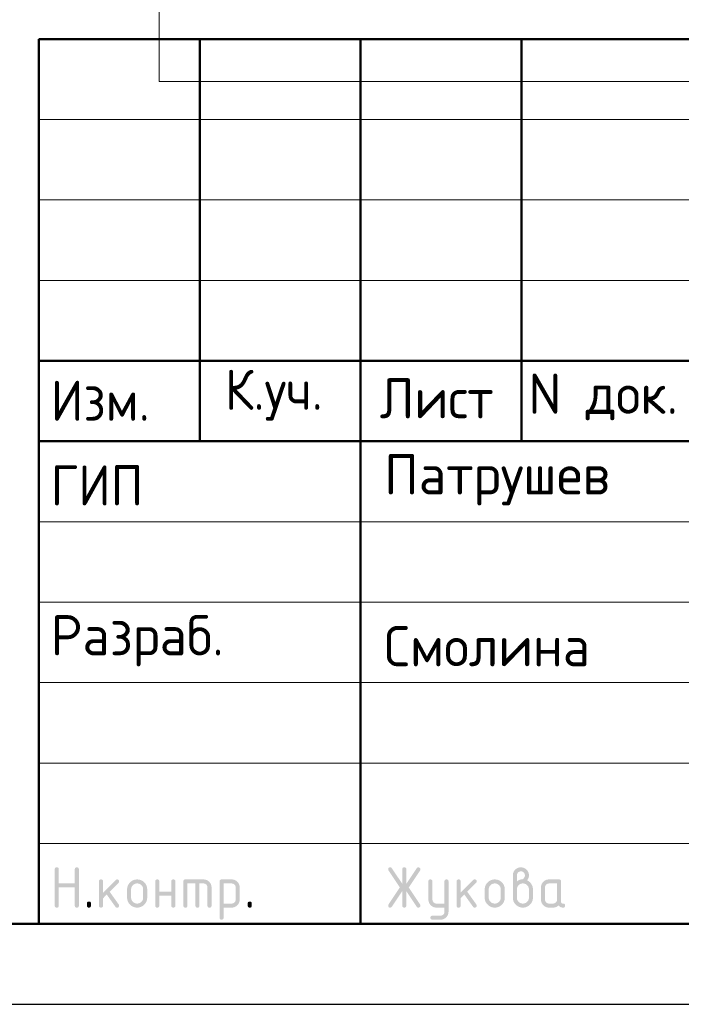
# Model space of a CAD drawing. Header units: millimetres. Extents: x 0 to 21005, y -5 to 14850.
# Tile 9 of 19: x 11441 to 13496, y 0 to 3060. Entities that reach past the tile are written whole.
import ezdxf

# ---------------------------------------------------------------- set-up
doc = ezdxf.new("R2010")
doc.units = ezdxf.units.MM
doc.layers.add('Standard', color=7, linetype='Continuous', lineweight=25)
doc.styles.add('ISOCPEUR', font='txt')

msp = doc.modelspace()

# ---------------------------------------------------------------- hatches: boundary and pattern name
at = {"layer": 'Standard', "linetype": 'Continuous', "lineweight": 25, "transparency": 33554687}
for points in [[(11549.5, 306.9), (11549.5, 419.4), (11549.5, 420.2), (11549.6, 420.9), (11549.7, 421.5), (11549.9, 422.1), (11550.1, 422.7), (11550.4, 423.2), (11550.7, 423.7), (11551.1, 424.1), (11551.5, 424.5), (11552, 424.8), (11552.5, 425.1), (11553.1, 425.3), (11553.6, 425.4), (11554.3, 425.5), (11555, 425.6), (11555.8, 425.6), (11556.6, 425.6), (11557.3, 425.5), (11558, 425.4), (11558.5, 425.3), (11559.1, 425.1), (11559.6, 424.8), (11560.1, 424.5), (11560.5, 424.1), (11560.9, 423.7), (11561.2, 423.2), (11561.5, 422.7), (11561.7, 422.1), (11561.9, 421.5), (11562, 420.9), (11562.1, 420.2), (11562.1, 419.4), (11562.1, 375.7), (11611.9, 375.7), (11611.9, 419.4), (11611.9, 420.2), (11612, 420.9), (11612.1, 421.5), (11612.3, 422.1), (11612.5, 422.7), (11612.8, 423.2), (11613.1, 423.7), (11613.5, 424.1), (11613.9, 424.5), (11614.4, 424.8), (11614.9, 425.1), (11615.4, 425.3), (11616, 425.4), (11616.7, 425.5), (11617.4, 425.6), (11618.2, 425.6), (11619, 425.6), (11619.7, 425.5), (11620.3, 425.4), (11620.9, 425.3), (11621.5, 425.1), (11622, 424.8), (11622.5, 424.5), (11622.9, 424.1), (11623.3, 423.7), (11623.6, 423.2), (11623.9, 422.7), (11624.1, 422.1), (11624.3, 421.5), (11624.3, 420.9), (11624.4, 420.2), (11624.4, 419.4), (11624.4, 306.9), (11624.4, 306.1), (11624.3, 305.4), (11624.3, 304.7), (11624.1, 304.2), (11623.9, 303.6), (11623.6, 303.1), (11623.3, 302.6), (11622.9, 302.2), (11622.5, 301.8), (11622, 301.5), (11621.5, 301.2), (11620.9, 301), (11620.3, 300.8), (11619.7, 300.7), (11619, 300.6), (11618.2, 300.6), (11617.4, 300.6), (11616.7, 300.7), (11616, 300.8), (11615.4, 301), (11614.9, 301.2), (11614.4, 301.5), (11613.9, 301.8), (11613.5, 302.2), (11613.1, 302.6), (11612.8, 303.1), (11612.5, 303.6), (11612.3, 304.2), (11612.1, 304.7), (11612, 305.4), (11611.9, 306.1), (11611.9, 306.9), (11611.9, 363.1), (11562.1, 363.1), (11562.1, 306.9), (11562.1, 306.1), (11562, 305.4), (11561.9, 304.7), (11561.7, 304.2), (11561.5, 303.6), (11561.2, 303.1), (11560.9, 302.6), (11560.5, 302.2), (11560.1, 301.8), (11559.6, 301.5), (11559.1, 301.2), (11558.5, 301), (11558, 300.8), (11557.3, 300.7), (11556.6, 300.6), (11555.8, 300.6), (11555, 300.6), (11554.3, 300.7), (11553.6, 300.8), (11553.1, 301), (11552.5, 301.2), (11552, 301.5), (11551.5, 301.8), (11551.1, 302.2), (11550.7, 302.6), (11550.4, 303.1), (11550.1, 303.6), (11549.9, 304.2), (11549.7, 304.7), (11549.6, 305.4), (11549.5, 306.1)], [(12629.3, 351.8), (12597, 303.4), (12596.5, 302.7), (12596, 302.2), (12595.4, 301.7), (12594.8, 301.3), (12594.1, 301), (12593.3, 300.8), (12592.6, 300.6), (12591.7, 300.6), (12590.9, 300.6), (12590.2, 300.7), (12589.6, 300.8), (12589, 301.1), (12588.4, 301.3), (12587.9, 301.6), (12587.5, 301.9), (12587.1, 302.3), (12586.7, 302.7), (12586.4, 303.2), (12586.1, 303.7), (12585.9, 304.3), (12585.7, 304.9), (12585.6, 305.6), (12585.5, 306.4), (12585.5, 307.2), (12585.5, 308), (12585.8, 308.8), (12586.1, 309.6), (12586.6, 310.4), (12621.7, 363.1), (12586.6, 415.8), (12586.1, 416.6), (12585.8, 417.4), (12585.5, 418.3), (12585.5, 419.1), (12585.5, 419.9), (12585.6, 420.6), (12585.7, 421.4), (12585.9, 422), (12586.1, 422.6), (12586.4, 423.1), (12586.7, 423.6), (12587.1, 424), (12587.5, 424.4), (12588, 424.7), (12588.5, 425), (12589, 425.2), (12589.6, 425.4), (12590.3, 425.5), (12591, 425.6), (12591.8, 425.6), (12592.6, 425.6), (12593.3, 425.5), (12594.1, 425.3), (12594.7, 424.9), (12595.4, 424.6), (12596, 424), (12596.5, 423.5), (12597, 422.8), (12629.3, 374.5), (12629.3, 419.4), (12629.3, 420.2), (12629.4, 420.9), (12629.5, 421.5), (12629.7, 422.1), (12629.9, 422.7), (12630.2, 423.2), (12630.4, 423.7), (12630.8, 424.1), (12631.2, 424.5), (12631.7, 424.8), (12632.2, 425.1), (12632.8, 425.3), (12633.4, 425.4), (12634.1, 425.5), (12634.7, 425.6), (12635.5, 425.6), (12636.3, 425.6), (12637, 425.5), (12637.7, 425.4), (12638.3, 425.3), (12638.9, 425.1), (12639.3, 424.8), (12639.8, 424.5), (12640.2, 424.1), (12640.6, 423.7), (12640.9, 423.2), (12641.2, 422.7), (12641.4, 422.1), (12641.6, 421.5), (12641.7, 420.9), (12641.8, 420.2), (12641.8, 419.4), (12641.8, 374.5), (12674.1, 422.8), (12674.5, 423.5), (12675.1, 424), (12675.7, 424.6), (12676.3, 424.9), (12677, 425.3), (12677.8, 425.5), (12678.5, 425.6), (12679.4, 425.6), (12680, 425.6), (12680.6, 425.5), (12681.2, 425.4), (12681.7, 425.2), (12682.3, 424.9), (12682.8, 424.6), (12683.3, 424.2), (12683.7, 423.7), (12684.2, 423.3), (12684.5, 422.8), (12684.9, 422.3), (12685.1, 421.7), (12685.3, 421.1), (12685.4, 420.5), (12685.5, 419.9), (12685.5, 419.3), (12685.5, 418.4), (12685.3, 417.5), (12685, 416.6), (12684.5, 415.8), (12649.4, 363.1), (12684.5, 310.4), (12685, 309.6), (12685.3, 308.7), (12685.5, 307.9), (12685.5, 307), (12685.5, 306.3), (12685.4, 305.7), (12685.3, 305.2), (12685.1, 304.6), (12684.9, 304), (12684.5, 303.5), (12684.2, 303), (12683.8, 302.5), (12683.3, 302.1), (12682.8, 301.7), (12682.4, 301.4), (12681.8, 301.1), (12681.3, 300.9), (12680.7, 300.8), (12680.1, 300.6), (12679.5, 300.6), (12678.6, 300.6), (12677.8, 300.8), (12677, 301), (12676.3, 301.3), (12675.6, 301.7), (12675.1, 302.2), (12674.5, 302.7), (12674.1, 303.4), (12641.8, 351.8), (12641.8, 306.9), (12641.8, 306.1), (12641.7, 305.4), (12641.6, 304.7), (12641.4, 304.2), (12641.2, 303.6), (12640.9, 303.1), (12640.6, 302.6), (12640.2, 302.2), (12639.8, 301.8), (12639.3, 301.5), (12638.9, 301.2), (12638.3, 301), (12637.7, 300.8), (12637, 300.7), (12636.3, 300.6), (12635.5, 300.6), (12634.7, 300.6), (12634.1, 300.7), (12633.4, 300.8), (12632.8, 301), (12632.2, 301.2), (12631.7, 301.5), (12631.2, 301.8), (12630.8, 302.2), (12630.4, 302.6), (12630.2, 303.1), (12629.9, 303.6), (12629.7, 304.2), (12629.5, 304.7), (12629.4, 305.4), (12629.3, 306.1), (12629.3, 306.9)], [(11699.5, 347), (11738.8, 386.3), (11739.2, 386.7), (11739.7, 387.1), (11740.2, 387.4), (11740.8, 387.6), (11741.3, 387.9), (11741.9, 388), (11742.5, 388.1), (11743.2, 388.1), (11744, 388.1), (11744.7, 388), (11745.4, 387.9), (11745.9, 387.7), (11746.5, 387.5), (11747, 387.2), (11747.5, 386.9), (11747.9, 386.5), (11748.3, 386.1), (11748.6, 385.6), (11748.9, 385.1), (11749.1, 384.6), (11749.3, 384), (11749.4, 383.3), (11749.5, 382.6), (11749.5, 381.8), (11749.5, 381.2), (11749.3, 380.6), (11749.2, 380.1), (11749, 379.5), (11748.7, 379), (11748.4, 378.5), (11748, 378), (11747.6, 377.5), (11720.1, 350), (11748.2, 310.5), (11748.8, 309.6), (11749.1, 308.7), (11749.5, 307.8), (11749.5, 306.8), (11749.5, 306), (11749.4, 305.4), (11749.3, 304.7), (11749.1, 304.1), (11748.9, 303.5), (11748.6, 303), (11748.3, 302.6), (11747.9, 302.2), (11747.5, 301.8), (11747, 301.5), (11746.5, 301.2), (11745.9, 301), (11745.4, 300.8), (11744.7, 300.7), (11744, 300.6), (11743.2, 300.6), (11742.4, 300.6), (11741.6, 300.8), (11740.9, 301), (11740.2, 301.3), (11739.6, 301.6), (11739, 302.1), (11738.5, 302.6), (11738, 303.3), (11711.1, 341.1), (11699.5, 329.4), (11699.5, 306.9), (11699.5, 306.1), (11699.4, 305.4), (11699.3, 304.7), (11699.1, 304.2), (11698.9, 303.6), (11698.6, 303.1), (11698.3, 302.6), (11697.9, 302.2), (11697.5, 301.8), (11697, 301.5), (11696.5, 301.2), (11696, 301), (11695.4, 300.8), (11694.7, 300.7), (11694, 300.6), (11693.2, 300.6), (11692.4, 300.6), (11691.7, 300.7), (11691.1, 300.8), (11690.5, 301), (11689.9, 301.2), (11689.4, 301.5), (11688.9, 301.8), (11688.5, 302.2), (11688.1, 302.6), (11687.8, 303.1), (11687.5, 303.6), (11687.3, 304.2), (11687.1, 304.7), (11687, 305.4), (11687, 306.1), (11687, 306.9), (11687, 381.8), (11687, 382.6), (11687, 383.3), (11687.1, 384), (11687.3, 384.6), (11687.5, 385.1), (11687.8, 385.6), (11688.1, 386.1), (11688.5, 386.5), (11688.9, 386.9), (11689.4, 387.2), (11689.9, 387.5), (11690.5, 387.7), (11691.1, 387.9), (11691.7, 388), (11692.4, 388.1), (11693.2, 388.1), (11694, 388.1), (11694.7, 388), (11695.4, 387.9), (11696, 387.7), (11696.5, 387.5), (11697, 387.2), (11697.5, 386.9), (11697.9, 386.5), (11698.3, 386.1), (11698.6, 385.6), (11698.9, 385.1), (11699.1, 384.6), (11699.3, 384), (11699.4, 383.3), (11699.5, 382.6), (11699.5, 381.8)], [(11874.3, 338.1), (11874.3, 306.9), (11874.3, 306.1), (11874.2, 305.4), (11874.1, 304.7), (11873.9, 304.2), (11873.7, 303.6), (11873.5, 303.1), (11873.2, 302.6), (11872.8, 302.2), (11872.4, 301.8), (11871.9, 301.5), (11871.4, 301.2), (11870.8, 301), (11870.2, 300.8), (11869.5, 300.7), (11868.9, 300.6), (11868.1, 300.6), (11867.3, 300.6), (11866.6, 300.7), (11865.9, 300.8), (11865.3, 301), (11864.7, 301.2), (11864.3, 301.5), (11863.8, 301.8), (11863.4, 302.2), (11863, 302.6), (11862.7, 303.1), (11862.4, 303.6), (11862.2, 304.2), (11862, 304.7), (11861.9, 305.4), (11861.8, 306.1), (11861.8, 306.9), (11861.8, 381.8), (11861.8, 382.6), (11861.9, 383.3), (11862, 384), (11862.2, 384.6), (11862.4, 385.1), (11862.7, 385.6), (11863, 386.1), (11863.4, 386.5), (11863.8, 386.9), (11864.3, 387.2), (11864.7, 387.5), (11865.3, 387.7), (11865.9, 387.9), (11866.6, 388), (11867.3, 388.1), (11868.1, 388.1), (11868.9, 388.1), (11869.5, 388), (11870.2, 387.9), (11870.8, 387.7), (11871.4, 387.5), (11871.9, 387.2), (11872.4, 386.9), (11872.8, 386.5), (11873.2, 386.1), (11873.5, 385.6), (11873.7, 385.2), (11873.9, 384.6), (11874.1, 384), (11874.2, 383.3), (11874.3, 382.6), (11874.3, 381.8), (11874.3, 350.6), (11911.7, 350.6), (11911.7, 381.8), (11911.7, 382.6), (11911.8, 383.3), (11911.9, 384), (11912.1, 384.6), (11912.3, 385.2), (11912.6, 385.6), (11912.8, 386.1), (11913.2, 386.5), (11913.6, 386.9), (11914.1, 387.2), (11914.6, 387.5), (11915.2, 387.7), (11915.8, 387.9), (11916.5, 388), (11917.1, 388.1), (11917.9, 388.1), (11918.7, 388.1), (11919.4, 388), (11920.1, 387.9), (11920.7, 387.7), (11921.3, 387.5), (11921.7, 387.2), (11922.2, 386.9), (11922.6, 386.5), (11923, 386.1), (11923.3, 385.6), (11923.6, 385.1), (11923.8, 384.6), (11924, 384), (11924.1, 383.3), (11924.2, 382.6), (11924.2, 381.8), (11924.2, 306.9), (11924.2, 306.1), (11924.1, 305.4), (11924, 304.7), (11923.8, 304.2), (11923.6, 303.6), (11923.3, 303.1), (11923, 302.6), (11922.6, 302.2), (11922.2, 301.8), (11921.7, 301.5), (11921.3, 301.2), (11920.7, 301), (11920.1, 300.8), (11919.4, 300.7), (11918.7, 300.6), (11917.9, 300.6), (11917.1, 300.6), (11916.5, 300.7), (11915.8, 300.8), (11915.2, 301), (11914.6, 301.2), (11914.1, 301.5), (11913.6, 301.8), (11913.2, 302.2), (11912.8, 302.6), (11912.6, 303.1), (11912.3, 303.6), (11912.1, 304.2), (11911.9, 304.7), (11911.8, 305.4), (11911.7, 306.1), (11911.7, 306.9), (11911.7, 338.1)], [(11955.5, 388.1), (12011.7, 388.1), (12013, 388.1), (12014.2, 388), (12015.5, 387.8), (12016.7, 387.6), (12017.9, 387.4), (12019.1, 387.1), (12020.2, 386.7), (12021.3, 386.3), (12022.4, 385.8), (12023.5, 385.2), (12024.5, 384.7), (12025.5, 384), (12026.6, 383.3), (12027.5, 382.5), (12028.5, 381.7), (12029.4, 380.8), (12030.3, 379.9), (12031.1, 378.9), (12031.9, 378), (12032.6, 376.9), (12033.3, 375.9), (12033.8, 374.9), (12034.4, 373.8), (12034.8, 372.7), (12035.3, 371.6), (12035.6, 370.5), (12036, 369.3), (12036.2, 368.1), (12036.4, 366.9), (12036.6, 365.6), (12036.7, 364.4), (12036.7, 363.1), (12036.7, 306.9), (12036.7, 306.1), (12036.6, 305.4), (12036.5, 304.7), (12036.3, 304.2), (12036.1, 303.6), (12035.8, 303.1), (12035.5, 302.6), (12035.1, 302.2), (12034.7, 301.8), (12034.2, 301.5), (12033.7, 301.2), (12033.1, 301), (12032.6, 300.8), (12031.9, 300.7), (12031.2, 300.6), (12030.4, 300.6), (12029.6, 300.6), (12028.9, 300.7), (12028.3, 300.8), (12027.7, 301), (12027.1, 301.2), (12026.6, 301.5), (12026.1, 301.8), (12025.7, 302.2), (12025.3, 302.6), (12025, 303.1), (12024.7, 303.6), (12024.5, 304.2), (12024.3, 304.7), (12024.2, 305.4), (12024.1, 306.1), (12024.1, 306.9), (12024.1, 363.1), (12024.1, 364.4), (12023.9, 365.6), (12023.7, 366.8), (12023.2, 367.9), (12022.8, 369), (12022.1, 370.1), (12021.5, 371.1), (12020.6, 372), (12019.7, 372.9), (12018.7, 373.5), (12017.7, 374.2), (12016.5, 374.7), (12015.4, 375.1), (12014.2, 375.3), (12013, 375.5), (12011.7, 375.5), (11999.2, 375.5), (11999.2, 306.9), (11999.2, 306.1), (11999.1, 305.4), (11999, 304.7), (11998.8, 304.2), (11998.6, 303.6), (11998.3, 303.1), (11998, 302.6), (11997.7, 302.2), (11997.3, 301.8), (11996.8, 301.5), (11996.3, 301.2), (11995.7, 301), (11995.1, 300.8), (11994.4, 300.7), (11993.7, 300.6), (11993, 300.6), (11992.2, 300.6), (11991.5, 300.7), (11990.8, 300.8), (11990.2, 301), (11989.6, 301.2), (11989.1, 301.5), (11988.7, 301.8), (11988.3, 302.2), (11987.9, 302.6), (11987.6, 303.1), (11987.3, 303.6), (11987.1, 304.2), (11986.9, 304.7), (11986.8, 305.4), (11986.7, 306.1), (11986.7, 306.9), (11986.7, 375.5), (11961.8, 375.5), (11961.8, 306.9), (11961.8, 306.1), (11961.7, 305.4), (11961.6, 304.7), (11961.4, 304.2), (11961.2, 303.6), (11960.9, 303.1), (11960.6, 302.6), (11960.2, 302.2), (11959.8, 301.8), (11959.3, 301.5), (11958.8, 301.2), (11958.2, 301), (11957.7, 300.8), (11957, 300.7), (11956.3, 300.6), (11955.5, 300.6), (11954.7, 300.6), (11954, 300.7), (11953.4, 300.8), (11952.8, 301), (11952.2, 301.2), (11951.7, 301.5), (11951.2, 301.8), (11950.8, 302.2), (11950.4, 302.6), (11950.1, 303.1), (11949.8, 303.6), (11949.6, 304.2), (11949.4, 304.7), (11949.3, 305.4), (11949.2, 306.1), (11949.2, 306.9), (11949.2, 381.8), (11949.2, 382.6), (11949.3, 383.3), (11949.4, 384), (11949.6, 384.6), (11949.8, 385.1), (11950.1, 385.6), (11950.4, 386.1), (11950.8, 386.5), (11951.2, 386.9), (11951.7, 387.2), (11952.2, 387.5), (11952.8, 387.7), (11953.3, 387.9), (11954, 388), (11954.7, 388.1)], [(12760.4, 288), (12760.4, 300.6), (12735.5, 300.6), (12734.2, 300.6), (12732.9, 300.8), (12731.7, 300.9), (12730.4, 301.1), (12729.2, 301.3), (12728.1, 301.7), (12726.9, 302), (12725.8, 302.5), (12724.7, 302.9), (12723.7, 303.5), (12722.6, 304.1), (12721.6, 304.7), (12720.6, 305.4), (12719.6, 306.2), (12718.7, 307), (12717.8, 307.9), (12716.9, 308.8), (12716.1, 309.8), (12715.3, 310.8), (12714.6, 311.8), (12713.9, 312.8), (12713.4, 313.8), (12712.8, 314.9), (12712.4, 316), (12711.9, 317.1), (12711.6, 318.3), (12711.2, 319.4), (12711, 320.6), (12710.8, 321.8), (12710.7, 323.1), (12710.6, 324.3), (12710.6, 325.6), (12710.6, 381.8), (12710.6, 382.6), (12710.7, 383.3), (12710.7, 384), (12710.9, 384.6), (12711.1, 385.1), (12711.4, 385.6), (12711.7, 386.1), (12712.1, 386.5), (12712.5, 386.9), (12713, 387.2), (12713.5, 387.5), (12714.1, 387.7), (12714.7, 387.9), (12715.3, 388), (12716, 388.1), (12716.8, 388.1), (12717.6, 388.1), (12718.3, 388), (12719, 387.9), (12719.6, 387.7), (12720.1, 387.5), (12720.6, 387.2), (12721.1, 386.9), (12721.5, 386.5), (12721.9, 386.1), (12722.2, 385.6), (12722.5, 385.2), (12722.7, 384.6), (12722.9, 384), (12723, 383.3), (12723.1, 382.6), (12723.1, 381.8), (12723.1, 325.7), (12723.1, 324.4), (12723.3, 323.2), (12723.5, 322), (12724, 320.9), (12724.5, 319.8), (12725.1, 318.8), (12725.8, 317.8), (12726.8, 316.9), (12727.7, 315.9), (12728.7, 315.2), (12729.7, 314.5), (12730.8, 314.1), (12731.9, 313.6), (12733.1, 313.4), (12734.2, 313.2), (12735.5, 313.2), (12760.4, 313.2), (12760.4, 381.8), (12760.4, 382.6), (12760.5, 383.3), (12760.6, 384), (12760.8, 384.6), (12761, 385.2), (12761.3, 385.6), (12761.6, 386.1), (12762, 386.5), (12762.4, 386.9), (12762.9, 387.2), (12763.4, 387.5), (12763.9, 387.7), (12764.5, 387.9), (12765.2, 388), (12765.9, 388.1), (12766.7, 388.1), (12767.5, 388.1), (12768.1, 388), (12768.8, 387.9), (12769.4, 387.7), (12770, 387.5), (12770.5, 387.2), (12771, 386.9), (12771.4, 386.5), (12771.8, 386.1), (12772.1, 385.6), (12772.4, 385.1), (12772.5, 384.6), (12772.7, 384), (12772.8, 383.3), (12772.9, 382.6), (12772.9, 381.8), (12772.9, 288.2), (12772.9, 286.9), (12772.8, 285.6), (12772.7, 284.4), (12772.5, 283.2), (12772.3, 282), (12771.9, 280.8), (12771.6, 279.6), (12771.2, 278.5), (12770.7, 277.4), (12770.2, 276.4), (12769.6, 275.3), (12768.9, 274.3), (12768.3, 273.3), (12767.5, 272.3), (12766.7, 271.4), (12765.8, 270.5), (12764.9, 269.6), (12764, 268.8), (12763, 268), (12762, 267.3), (12761, 266.6), (12760, 266), (12759, 265.5), (12757.9, 265), (12756.8, 264.6), (12755.6, 264.2), (12754.5, 263.9), (12753.3, 263.6), (12752.1, 263.4), (12750.8, 263.3), (12749.6, 263.2), (12748.3, 263.2), (12723.1, 263.2), (12722.3, 263.2), (12721.6, 263.3), (12720.9, 263.4), (12720.3, 263.6), (12719.8, 263.8), (12719.3, 264.1), (12718.8, 264.4), (12718.4, 264.8), (12718, 265.1), (12717.7, 265.6), (12717.4, 266.1), (12717.2, 266.7), (12717, 267.3), (12716.9, 268), (12716.8, 268.7), (12716.8, 269.5), (12716.8, 270.1), (12716.9, 270.7), (12717.1, 271.2), (12717.3, 271.8), (12717.5, 272.3), (12717.9, 272.8), (12718.2, 273.3), (12718.7, 273.8), (12719.2, 274.3), (12719.7, 274.6), (12720.2, 275), (12720.8, 275.2), (12721.3, 275.5), (12721.9, 275.6), (12722.5, 275.7), (12723.1, 275.7), (12748, 275.7), (12749.3, 275.7), (12750.5, 275.9), (12751.7, 276.1), (12752.8, 276.6), (12753.9, 277), (12754.9, 277.7), (12755.9, 278.3), (12756.8, 279.2), (12757.7, 280.1), (12758.4, 281.1), (12759.1, 282), (12759.5, 283.2), (12760, 284.2), (12760.2, 285.5), (12760.4, 286.7)], [(12810.5, 347), (12849.8, 386.3), (12850.2, 386.7), (12850.7, 387.1), (12851.2, 387.4), (12851.8, 387.6), (12852.4, 387.9), (12853, 388), (12853.6, 388.1), (12854.2, 388.1), (12855, 388.1), (12855.7, 388), (12856.4, 387.9), (12857, 387.7), (12857.6, 387.5), (12858.1, 387.2), (12858.5, 386.9), (12858.9, 386.5), (12859.3, 386.1), (12859.6, 385.6), (12859.9, 385.1), (12860.1, 384.6), (12860.3, 384), (12860.4, 383.3), (12860.5, 382.6), (12860.5, 381.8), (12860.5, 381.2), (12860.4, 380.6), (12860.3, 380.1), (12860, 379.5), (12859.8, 379), (12859.4, 378.5), (12859.1, 378), (12858.6, 377.5), (12831.1, 350), (12859.3, 310.5), (12859.9, 309.6), (12860.2, 308.7), (12860.5, 307.8), (12860.5, 306.8), (12860.5, 306), (12860.4, 305.4), (12860.3, 304.7), (12860.1, 304.1), (12859.9, 303.5), (12859.6, 303), (12859.3, 302.6), (12858.9, 302.2), (12858.5, 301.8), (12858.1, 301.5), (12857.6, 301.2), (12857, 301), (12856.4, 300.8), (12855.7, 300.7), (12855, 300.6), (12854.2, 300.6), (12853.4, 300.6), (12852.7, 300.8), (12851.9, 301), (12851.3, 301.3), (12850.6, 301.6), (12850.1, 302.1), (12849.5, 302.6), (12849, 303.3), (12822.2, 341.1), (12810.5, 329.4), (12810.5, 306.9), (12810.5, 306.1), (12810.4, 305.4), (12810.3, 304.7), (12810.1, 304.2), (12809.9, 303.6), (12809.6, 303.1), (12809.3, 302.6), (12808.9, 302.2), (12808.6, 301.8), (12808.1, 301.5), (12807.6, 301.2), (12807, 301), (12806.4, 300.8), (12805.7, 300.7), (12805, 300.6), (12804.2, 300.6), (12803.5, 300.6), (12802.8, 300.7), (12802.1, 300.8), (12801.5, 301), (12800.9, 301.2), (12800.4, 301.5), (12799.9, 301.8), (12799.5, 302.2), (12799.2, 302.6), (12798.9, 303.1), (12798.6, 303.6), (12798.4, 304.2), (12798.2, 304.7), (12798.1, 305.4), (12798, 306.1), (12798, 306.9), (12798, 381.8), (12798, 382.6), (12798.1, 383.3), (12798.2, 384), (12798.4, 384.6), (12798.6, 385.1), (12798.9, 385.6), (12799.2, 386.1), (12799.5, 386.5), (12799.9, 386.9), (12800.4, 387.2), (12800.9, 387.5), (12801.5, 387.7), (12802.1, 387.9), (12802.8, 388), (12803.5, 388.1), (12804.2, 388.1), (12805, 388.1), (12805.7, 388), (12806.4, 387.9), (12807, 387.7), (12807.6, 387.5), (12808.1, 387.2), (12808.6, 386.9), (12808.9, 386.5), (12809.3, 386.1), (12809.6, 385.6), (12809.9, 385.1), (12810.1, 384.6), (12810.3, 384), (12810.4, 383.3), (12810.5, 382.6), (12810.5, 381.8)], [(11649.5, 313.2), (11649.5, 313.9), (11649.6, 314.6), (11649.7, 315.3), (11649.9, 315.9), (11650.1, 316.5), (11650.4, 317), (11650.7, 317.5), (11651.1, 317.9), (11651.5, 318.3), (11651.9, 318.5), (11652.4, 318.8), (11653, 319), (11653.6, 319.2), (11654.3, 319.3), (11655, 319.4), (11655.8, 319.4), (11656.5, 319.4), (11657.2, 319.3), (11657.9, 319.2), (11658.5, 319), (11659.1, 318.8), (11659.6, 318.5), (11660.1, 318.3), (11660.4, 317.9), (11660.8, 317.5), (11661.1, 317), (11661.4, 316.5), (11661.6, 315.9), (11661.8, 315.3), (11661.9, 314.6), (11662, 313.9), (11662, 313.2), (11662, 306.9), (11662, 306.1), (11661.9, 305.4), (11661.8, 304.8), (11661.6, 304.2), (11661.4, 303.6), (11661.1, 303.1), (11660.8, 302.6), (11660.4, 302.2), (11660.1, 301.8), (11659.6, 301.5), (11659.1, 301.2), (11658.5, 301), (11657.9, 300.8), (11657.2, 300.7), (11656.5, 300.6), (11655.8, 300.6), (11655, 300.6), (11654.3, 300.7), (11653.6, 300.8), (11653, 301), (11652.4, 301.2), (11651.9, 301.5), (11651.5, 301.8), (11651.1, 302.2), (11650.7, 302.6), (11650.4, 303.1), (11650.1, 303.6), (11649.9, 304.2), (11649.7, 304.8), (11649.6, 305.4), (11649.5, 306.1), (11649.5, 306.9)], [(12149.1, 313.2), (12149.1, 313.9), (12149.2, 314.6), (12149.3, 315.3), (12149.5, 315.9), (12149.7, 316.5), (12150, 317), (12150.3, 317.5), (12150.7, 317.9), (12151.1, 318.3), (12151.6, 318.5), (12152.1, 318.8), (12152.7, 319), (12153.3, 319.2), (12153.9, 319.3), (12154.6, 319.4), (12155.4, 319.4), (12156.2, 319.4), (12156.9, 319.3), (12157.6, 319.2), (12158.2, 319), (12158.7, 318.8), (12159.2, 318.5), (12159.7, 318.3), (12160.1, 317.9), (12160.5, 317.5), (12160.8, 317), (12161.1, 316.5), (12161.3, 315.9), (12161.5, 315.3), (12161.6, 314.6), (12161.7, 313.9), (12161.7, 313.2), (12161.7, 306.9), (12161.7, 306.1), (12161.6, 305.4), (12161.5, 304.8), (12161.3, 304.2), (12161.1, 303.6), (12160.8, 303.1), (12160.5, 302.6), (12160.1, 302.2), (12159.7, 301.8), (12159.2, 301.5), (12158.7, 301.2), (12158.2, 301), (12157.6, 300.8), (12156.9, 300.7), (12156.2, 300.6), (12155.4, 300.6), (12154.6, 300.6), (12153.9, 300.7), (12153.3, 300.8), (12152.7, 301), (12152.1, 301.2), (12151.6, 301.5), (12151.1, 301.8), (12150.7, 302.2), (12150.3, 302.6), (12150, 303.1), (12149.7, 303.6), (12149.5, 304.2), (12149.3, 304.8), (12149.2, 305.4), (12149.1, 306.1), (12149.1, 306.9)]]:
    msp.add_hatch(color=7, dxfattribs=at).paths.add_polyline_path(points, flags=16)
h = msp.add_hatch(color=7, dxfattribs=at)
h.paths.add_polyline_path([(12985.4, 381.9), (12987.4, 383.4), (12989.3, 384.6), (12991.2, 385.8), (12993, 386.6), (12994.8, 387.3), (12996.6, 387.7), (12998.3, 388.1), (12999.9, 388.1), (13000.9, 388.1), (13001.9, 388.4), (13002.8, 388.7), (13003.7, 389.2), (13004.6, 389.7), (13005.5, 390.6), (13006.3, 391.4), (13007.1, 392.5), (13007.9, 393.5), (13008.6, 394.5), (13009.2, 395.5), (13009.6, 396.5), (13010, 397.6), (13010.2, 398.6), (13010.4, 399.6), (13010.4, 400.6), (13010.4, 401.9), (13010.1, 403.2), (13009.9, 404.4), (13009.5, 405.5), (13009, 406.6), (13008.3, 407.6), (13007.7, 408.6), (13006.8, 409.5), (13005.9, 410.4), (13004.9, 411.1), (13003.9, 411.8), (13002.7, 412.2), (13001.6, 412.7), (13000.4, 412.9), (12999.2, 413.1), (12997.9, 413.1), (12996.6, 413.1), (12995.4, 412.9), (12994.2, 412.7), (12993, 412.2), (12991.9, 411.7), (12990.9, 411.1), (12989.9, 410.4), (12989, 409.5), (12988.1, 408.6), (12987.4, 407.5), (12986.7, 406.5), (12986.3, 405.4), (12985.8, 404.3), (12985.6, 403.1), (12985.4, 401.9), (12985.4, 400.6)])
h.paths.add_polyline_path([(13016.5, 385.6), (13018.7, 384.7), (13020.6, 383.5), (13022.5, 382.4), (13024.2, 380.9), (13025.9, 379.5), (13027.4, 377.8), (13028.9, 376.1), (13030.2, 374.1), (13031.4, 372.2), (13032.4, 370.1), (13033.3, 368), (13034, 365.9), (13034.6, 363.7), (13034.9, 361.5), (13035.2, 359.2), (13035.2, 356.9), (13035.2, 331.9), (13035.2, 330.3), (13035.1, 328.7), (13034.9, 327.1), (13034.7, 325.6), (13034.4, 324.1), (13033.9, 322.7), (13033.5, 321.2), (13032.9, 319.8), (13032.4, 318.4), (13031.7, 317.1), (13031, 315.8), (13030.1, 314.5), (13029.2, 313.3), (13028.2, 312.1), (13027.2, 310.9), (13026.1, 309.7), (13025, 308.6), (13023.8, 307.6), (13022.6, 306.6), (13021.3, 305.8), (13020, 304.9), (13018.7, 304.2), (13017.4, 303.5), (13016, 302.9), (13014.6, 302.3), (13013.2, 301.9), (13011.8, 301.5), (13010.3, 301.2), (13008.8, 300.9), (13007.2, 300.8), (13005.7, 300.6), (13004, 300.6), (13002.4, 300.6), (13000.8, 300.8), (12999.3, 300.9), (12997.8, 301.2), (12996.3, 301.5), (12994.8, 301.9), (12993.4, 302.4), (12992, 302.9), (12990.6, 303.5), (12989.3, 304.2), (12988, 304.9), (12986.7, 305.8), (12985.4, 306.6), (12984.2, 307.6), (12983.1, 308.6), (12981.9, 309.8), (12980.8, 310.9), (12979.8, 312.1), (12978.8, 313.3), (12977.9, 314.6), (12977.1, 315.9), (12976.4, 317.2), (12975.7, 318.5), (12975.1, 319.9), (12974.5, 321.3), (12974.1, 322.7), (12973.7, 324.1), (12973.4, 325.6), (12973.1, 327.1), (12973, 328.7), (12972.8, 330.3), (12972.8, 331.9), (12972.8, 400.6), (12972.8, 402), (12973, 403.2), (12973.1, 404.5), (12973.3, 405.7), (12973.5, 406.9), (12973.9, 408.1), (12974.2, 409.2), (12974.7, 410.3), (12975.1, 411.4), (12975.7, 412.5), (12976.3, 413.6), (12976.9, 414.6), (12977.6, 415.6), (12978.4, 416.5), (12979.2, 417.5), (12980.1, 418.4), (12981, 419.3), (12982, 420.1), (12982.9, 420.9), (12983.9, 421.6), (12985, 422.3), (12986, 422.8), (12987.1, 423.4), (12988.2, 423.8), (12989.3, 424.3), (12990.4, 424.6), (12991.6, 425), (12992.8, 425.2), (12994, 425.4), (12995.2, 425.5), (12996.5, 425.6), (12997.8, 425.6), (12999.1, 425.6), (13000.3, 425.5), (13001.6, 425.4), (13002.8, 425.2), (13004, 425), (13005.2, 424.6), (13006.3, 424.3), (13007.4, 423.8), (13008.6, 423.4), (13009.6, 422.8), (13010.7, 422.2), (13011.7, 421.5), (13012.7, 420.9), (13013.6, 420.1), (13014.6, 419.3), (13015.5, 418.4), (13016.4, 417.4), (13017.2, 416.5), (13018, 415.5), (13018.6, 414.5), (13019.3, 413.5), (13019.9, 412.4), (13020.4, 411.4), (13020.9, 410.3), (13021.3, 409.2), (13021.7, 408), (13022, 406.9), (13022.3, 405.7), (13022.5, 404.5), (13022.6, 403.2), (13022.7, 401.9), (13022.7, 400.6), (13022.7, 398.3), (13022.3, 396.1), (13021.9, 394), (13021.2, 392.1), (13020.4, 390.3), (13019.2, 388.6), (13018.1, 387)], flags=16)
h.paths.add_polyline_path([(13022.7, 331.9), (13022.7, 356.9), (13022.7, 358.8), (13022.4, 360.6), (13022, 362.4), (13021.3, 364.1), (13020.7, 365.8), (13019.7, 367.3), (13018.6, 368.8), (13017.3, 370.2), (13015.9, 371.5), (13014.4, 372.6), (13012.9, 373.6), (13011.3, 374.3), (13009.6, 375), (13007.8, 375.3), (13006, 375.6), (13004, 375.6), (13002.1, 375.6), (13000.3, 375.3), (12998.5, 375), (12996.8, 374.3), (12995.2, 373.6), (12993.6, 372.6), (12992.1, 371.5), (12990.8, 370.2), (12989.4, 368.8), (12988.4, 367.3), (12987.4, 365.8), (12986.7, 364.1), (12986, 362.4), (12985.7, 360.6), (12985.4, 358.8), (12985.4, 356.9), (12985.4, 331.9), (12985.4, 329.9), (12985.7, 328.1), (12986, 326.3), (12986.7, 324.7), (12987.4, 323), (12988.4, 321.5), (12989.4, 320), (12990.8, 318.6), (12992.1, 317.2), (12993.6, 316.2), (12995.2, 315.2), (12996.8, 314.5), (12998.5, 313.8), (13000.3, 313.5), (13002.1, 313.2), (13004, 313.2), (13006, 313.2), (13007.8, 313.5), (13009.6, 313.9), (13011.3, 314.5), (13012.9, 315.2), (13014.4, 316.3), (13015.9, 317.3), (13017.3, 318.7), (13018.6, 320), (13019.7, 321.5), (13020.7, 323.1), (13021.3, 324.7), (13022, 326.4), (13022.4, 328.2), (13022.7, 330)])
h = msp.add_hatch(color=7, dxfattribs=at)
h.paths.add_polyline_path([(11774.4, 331.9), (11774.4, 356.8), (11774.4, 358.5), (11774.5, 360), (11774.7, 361.6), (11775, 363.1), (11775.2, 364.6), (11775.7, 366), (11776.1, 367.5), (11776.7, 368.9), (11777.2, 370.2), (11777.9, 371.6), (11778.7, 372.9), (11779.5, 374.1), (11780.4, 375.4), (11781.4, 376.6), (11782.4, 377.8), (11783.5, 378.9), (11784.6, 380.1), (11785.8, 381.1), (11787, 382.1), (11788.3, 382.9), (11789.6, 383.8), (11790.9, 384.5), (11792.2, 385.2), (11793.6, 385.8), (11795, 386.4), (11796.4, 386.8), (11797.8, 387.2), (11799.3, 387.5), (11800.8, 387.8), (11802.4, 387.9), (11804, 388.1), (11805.6, 388.1), (11807.2, 388.1), (11808.8, 387.9), (11810.4, 387.8), (11811.9, 387.5), (11813.4, 387.2), (11814.8, 386.8), (11816.3, 386.4), (11817.7, 385.8), (11819.1, 385.2), (11820.4, 384.5), (11821.7, 383.8), (11823, 383), (11824.2, 382.1), (11825.4, 381.2), (11826.6, 380.2), (11827.7, 379), (11828.9, 377.9), (11829.9, 376.7), (11830.8, 375.5), (11831.7, 374.3), (11832.5, 373), (11833.2, 371.7), (11833.9, 370.4), (11834.5, 369), (11835.1, 367.6), (11835.5, 366.1), (11835.9, 364.7), (11836.2, 363.2), (11836.5, 361.7), (11836.6, 360.1), (11836.8, 358.5), (11836.8, 356.8), (11836.8, 331.9), (11836.8, 330.2), (11836.6, 328.7), (11836.5, 327.1), (11836.2, 325.6), (11835.9, 324.1), (11835.5, 322.7), (11835.1, 321.2), (11834.5, 319.9), (11833.9, 318.5), (11833.2, 317.2), (11832.5, 315.8), (11831.6, 314.6), (11830.8, 313.3), (11829.8, 312.1), (11828.8, 310.9), (11827.6, 309.8), (11826.5, 308.6), (11825.3, 307.6), (11824.1, 306.6), (11822.8, 305.8), (11821.6, 304.9), (11820.3, 304.2), (11818.9, 303.5), (11817.6, 302.9), (11816.2, 302.4), (11814.7, 301.9), (11813.3, 301.5), (11811.8, 301.2), (11810.3, 300.9), (11808.7, 300.8), (11807.2, 300.6), (11805.6, 300.6), (11804, 300.6), (11802.4, 300.8), (11800.8, 300.9), (11799.3, 301.2), (11797.8, 301.5), (11796.4, 301.9), (11795, 302.4), (11793.6, 302.9), (11792.2, 303.5), (11790.9, 304.2), (11789.6, 304.9), (11788.3, 305.8), (11787, 306.6), (11785.8, 307.6), (11784.6, 308.6), (11783.5, 309.8), (11782.4, 310.9), (11781.4, 312.1), (11780.4, 313.3), (11779.5, 314.6), (11778.7, 315.8), (11777.9, 317.2), (11777.2, 318.5), (11776.7, 319.9), (11776.1, 321.2), (11775.7, 322.7), (11775.2, 324.1), (11775, 325.6), (11774.7, 327.1), (11774.5, 328.7), (11774.4, 330.2)], flags=16)
h.paths.add_polyline_path([(11824.2, 331.9), (11824.2, 356.9), (11824.2, 358.8), (11823.9, 360.6), (11823.6, 362.4), (11822.9, 364.1), (11822.2, 365.8), (11821.2, 367.3), (11820.1, 368.8), (11818.8, 370.2), (11817.4, 371.5), (11815.9, 372.6), (11814.4, 373.6), (11812.7, 374.3), (11811.1, 375), (11809.3, 375.3), (11807.5, 375.6), (11805.6, 375.6), (11803.6, 375.6), (11801.8, 375.3), (11800.1, 375), (11798.4, 374.3), (11796.8, 373.6), (11795.2, 372.6), (11793.7, 371.5), (11792.4, 370.2), (11791, 368.8), (11790, 367.3), (11789, 365.8), (11788.3, 364.1), (11787.6, 362.4), (11787.2, 360.6), (11786.9, 358.8), (11786.9, 356.9), (11786.9, 331.9), (11786.9, 329.9), (11787.2, 328.1), (11787.6, 326.3), (11788.3, 324.7), (11788.9, 323), (11790, 321.5), (11791, 320), (11792.3, 318.6), (11793.7, 317.2), (11795.2, 316.2), (11796.7, 315.2), (11798.3, 314.5), (11800, 313.8), (11801.8, 313.5), (11803.6, 313.2), (11805.6, 313.2), (11807.5, 313.2), (11809.3, 313.5), (11811.1, 313.9), (11812.7, 314.5), (11814.4, 315.2), (11815.9, 316.3), (11817.4, 317.3), (11818.8, 318.7), (11820.1, 320), (11821.2, 321.5), (11822.2, 323.1), (11822.9, 324.7), (11823.6, 326.4), (11823.9, 328.2), (11824.2, 330)])
h = msp.add_hatch(color=7, dxfattribs=at)
h.paths.add_polyline_path([(12061.7, 381.8), (12061.7, 382.6), (12061.8, 383.3), (12061.9, 384), (12062.1, 384.6), (12062.3, 385.1), (12062.6, 385.6), (12062.9, 386.1), (12063.3, 386.5), (12063.7, 386.9), (12064.2, 387.2), (12064.6, 387.5), (12065.2, 387.7), (12065.8, 387.9), (12066.5, 388), (12067.2, 388.1), (12068, 388.1), (12099.1, 388.1), (12100.5, 388.1), (12101.7, 388), (12103, 387.8), (12104.2, 387.6), (12105.4, 387.4), (12106.6, 387.1), (12107.7, 386.7), (12108.8, 386.3), (12109.9, 385.8), (12111, 385.2), (12112, 384.7), (12113, 384), (12114.1, 383.3), (12115, 382.5), (12116, 381.7), (12116.9, 380.8), (12117.8, 379.9), (12118.6, 379), (12119.4, 378), (12120, 377), (12120.7, 376), (12121.3, 374.9), (12121.8, 373.9), (12122.3, 372.8), (12122.7, 371.7), (12123.1, 370.5), (12123.4, 369.4), (12123.6, 368.1), (12123.9, 366.9), (12124, 365.7), (12124.1, 364.4), (12124.1, 363.1), (12124.1, 325.6), (12124.1, 324.3), (12124, 323.1), (12123.9, 321.8), (12123.6, 320.6), (12123.4, 319.4), (12123.1, 318.3), (12122.7, 317.1), (12122.3, 316), (12121.8, 314.9), (12121.3, 313.8), (12120.7, 312.8), (12120, 311.8), (12119.4, 310.8), (12118.6, 309.8), (12117.8, 308.8), (12116.9, 307.9), (12116, 307), (12115, 306.2), (12114.1, 305.4), (12113.1, 304.7), (12112.1, 304.1), (12111, 303.5), (12109.9, 302.9), (12108.8, 302.5), (12107.7, 302), (12106.6, 301.7), (12105.4, 301.3), (12104.2, 301.1), (12103, 300.9), (12101.7, 300.8), (12100.5, 300.6), (12099.2, 300.6), (12074.2, 300.6), (12074.2, 269.4), (12074.2, 268.7), (12074.1, 268), (12074, 267.3), (12073.8, 266.7), (12073.7, 266.1), (12073.4, 265.6), (12073.1, 265.1), (12072.7, 264.7), (12072.3, 264.4), (12071.8, 264.1), (12071.3, 263.8), (12070.7, 263.6), (12070.1, 263.4), (12069.4, 263.3), (12068.8, 263.2), (12068, 263.2), (12067.2, 263.2), (12066.5, 263.3), (12065.8, 263.4), (12065.2, 263.6), (12064.7, 263.8), (12064.2, 264.1), (12063.7, 264.4), (12063.3, 264.7), (12062.9, 265.1), (12062.6, 265.6), (12062.3, 266.1), (12062.1, 266.7), (12061.9, 267.3), (12061.8, 268), (12061.7, 268.7), (12061.7, 269.4)], flags=16)
h.paths.add_polyline_path([(12074.2, 375.5), (12074.2, 313.2), (12099.1, 313.2), (12100.4, 313.2), (12101.6, 313.4), (12102.8, 313.6), (12103.9, 314.1), (12105, 314.5), (12106, 315.2), (12107, 315.9), (12107.9, 316.8), (12108.9, 317.7), (12109.5, 318.7), (12110.2, 319.7), (12110.7, 320.8), (12111.1, 321.9), (12111.4, 323.1), (12111.6, 324.3), (12111.6, 325.6), (12111.6, 363.1), (12111.6, 364.4), (12111.4, 365.6), (12111.1, 366.8), (12110.7, 367.9), (12110.2, 369.1), (12109.6, 370.1), (12108.9, 371.1), (12108, 372), (12107.1, 372.9), (12106.1, 373.5), (12105.1, 374.2), (12104, 374.7), (12102.9, 375.1), (12101.7, 375.3), (12100.5, 375.5), (12099.1, 375.5)])
h = msp.add_hatch(color=7, dxfattribs=at)
h.paths.add_polyline_path([(12885.4, 331.9), (12885.4, 356.8), (12885.4, 358.5), (12885.6, 360), (12885.7, 361.6), (12886, 363.1), (12886.3, 364.6), (12886.7, 366), (12887.1, 367.5), (12887.7, 368.9), (12888.3, 370.2), (12889, 371.6), (12889.7, 372.9), (12890.5, 374.1), (12891.4, 375.4), (12892.4, 376.6), (12893.4, 377.8), (12894.5, 378.9), (12895.7, 380.1), (12896.9, 381.1), (12898.1, 382.1), (12899.3, 382.9), (12900.6, 383.8), (12901.9, 384.5), (12903.2, 385.2), (12904.6, 385.8), (12906, 386.4), (12907.4, 386.8), (12908.9, 387.2), (12910.4, 387.5), (12911.9, 387.8), (12913.4, 387.9), (12915, 388.1), (12916.6, 388.1), (12918.2, 388.1), (12919.8, 387.9), (12921.4, 387.8), (12922.9, 387.5), (12924.4, 387.2), (12925.9, 386.8), (12927.3, 386.4), (12928.7, 385.8), (12930.1, 385.2), (12931.4, 384.5), (12932.7, 383.8), (12934, 383), (12935.3, 382.1), (12936.5, 381.2), (12937.6, 380.2), (12938.8, 379), (12939.9, 377.9), (12940.9, 376.7), (12941.9, 375.5), (12942.7, 374.3), (12943.6, 373), (12944.3, 371.7), (12945, 370.4), (12945.5, 369), (12946.1, 367.6), (12946.5, 366.1), (12947, 364.7), (12947.2, 363.2), (12947.5, 361.7), (12947.7, 360.1), (12947.8, 358.5), (12947.8, 356.8), (12947.8, 331.9), (12947.8, 330.2), (12947.7, 328.7), (12947.5, 327.1), (12947.2, 325.6), (12946.9, 324.1), (12946.5, 322.7), (12946.1, 321.2), (12945.5, 319.9), (12944.9, 318.5), (12944.2, 317.2), (12943.5, 315.8), (12942.7, 314.6), (12941.8, 313.3), (12940.8, 312.1), (12939.8, 310.9), (12938.7, 309.8), (12937.5, 308.6), (12936.3, 307.6), (12935.1, 306.6), (12933.9, 305.8), (12932.6, 304.9), (12931.3, 304.2), (12930, 303.5), (12928.6, 302.9), (12927.2, 302.4), (12925.8, 301.9), (12924.3, 301.5), (12922.8, 301.2), (12921.3, 300.9), (12919.8, 300.8), (12918.2, 300.6), (12916.6, 300.6), (12915, 300.6), (12913.4, 300.8), (12911.9, 300.9), (12910.4, 301.2), (12908.9, 301.5), (12907.4, 301.9), (12906, 302.4), (12904.6, 302.9), (12903.2, 303.5), (12901.9, 304.2), (12900.6, 304.9), (12899.3, 305.8), (12898.1, 306.6), (12896.9, 307.6), (12895.7, 308.6), (12894.5, 309.8), (12893.4, 310.9), (12892.4, 312.1), (12891.4, 313.3), (12890.5, 314.6), (12889.7, 315.8), (12889, 317.2), (12888.3, 318.5), (12887.7, 319.9), (12887.1, 321.2), (12886.7, 322.7), (12886.3, 324.1), (12886, 325.6), (12885.7, 327.1), (12885.6, 328.7), (12885.4, 330.2)], flags=16)
h.paths.add_polyline_path([(12935.3, 331.9), (12935.3, 356.9), (12935.3, 358.8), (12934.9, 360.6), (12934.6, 362.4), (12933.9, 364.1), (12933.2, 365.8), (12932.2, 367.3), (12931.2, 368.8), (12929.8, 370.2), (12928.4, 371.5), (12926.9, 372.6), (12925.4, 373.6), (12923.8, 374.3), (12922.1, 375), (12920.3, 375.3), (12918.5, 375.6), (12916.6, 375.6), (12914.7, 375.6), (12912.9, 375.3), (12911.1, 375), (12909.4, 374.3), (12907.8, 373.6), (12906.3, 372.6), (12904.8, 371.5), (12903.4, 370.2), (12902, 368.8), (12901, 367.3), (12900, 365.8), (12899.3, 364.1), (12898.6, 362.4), (12898.3, 360.6), (12897.9, 358.8), (12897.9, 356.9), (12897.9, 331.9), (12897.9, 329.9), (12898.3, 328.1), (12898.6, 326.3), (12899.3, 324.7), (12900, 323), (12901, 321.5), (12902, 320), (12903.4, 318.6), (12904.7, 317.2), (12906.2, 316.2), (12907.7, 315.2), (12909.4, 314.5), (12911, 313.8), (12912.8, 313.5), (12914.7, 313.2), (12916.6, 313.2), (12918.5, 313.2), (12920.3, 313.5), (12922.1, 313.9), (12923.8, 314.5), (12925.4, 315.2), (12926.9, 316.3), (12928.4, 317.3), (12929.8, 318.7), (12931.2, 320), (12932.2, 321.5), (12933.2, 323.1), (12933.9, 324.7), (12934.6, 326.4), (12934.9, 328.2), (12935.3, 330)])
h = msp.add_hatch(color=7, dxfattribs=at)
h.paths.add_polyline_path([(13110.1, 375.5), (13085.2, 375.5), (13083.9, 375.5), (13082.7, 375.3), (13081.5, 375.1), (13080.4, 374.6), (13079.3, 374.2), (13078.3, 373.5), (13077.3, 372.8), (13076.4, 371.9), (13075.5, 371), (13074.8, 370), (13074.2, 369), (13073.7, 367.9), (13073.3, 366.8), (13073, 365.6), (13072.8, 364.4), (13072.8, 363.1), (13072.8, 325.6), (13072.8, 324.4), (13073, 323.2), (13073.3, 322), (13073.7, 320.9), (13074.2, 319.8), (13074.9, 318.8), (13075.6, 317.8), (13076.5, 316.9), (13077.4, 315.9), (13078.4, 315.2), (13079.4, 314.5), (13080.5, 314.1), (13081.6, 313.6), (13082.8, 313.4), (13084, 313.2), (13085.2, 313.2), (13097.7, 313.2), (13099, 313.2), (13100.2, 313.4), (13101.4, 313.6), (13102.5, 314.1), (13103.6, 314.5), (13104.6, 315.2), (13105.6, 315.9), (13106.5, 316.8), (13107.4, 317.7), (13108.1, 318.7), (13108.8, 319.7), (13109.2, 320.8), (13109.7, 321.9), (13109.9, 323.1), (13110.1, 324.3), (13110.1, 325.6)])
h.paths.add_polyline_path([(13135.2, 306.9), (13135.2, 306.1), (13135.1, 305.4), (13135, 304.7), (13134.8, 304.2), (13134.6, 303.6), (13134.3, 303.1), (13134, 302.6), (13133.6, 302.2), (13133.2, 301.8), (13132.7, 301.5), (13132.2, 301.2), (13131.6, 301), (13131.1, 300.8), (13130.4, 300.7), (13129.7, 300.6), (13128.9, 300.6), (13126.7, 300.6), (13124.7, 301.1), (13122.8, 301.5), (13121, 302.3), (13119.2, 303.1), (13117.6, 304.4), (13116, 305.6), (13114.6, 307.3), (13112.9, 305.6), (13111, 304.4), (13109.1, 303.1), (13106.9, 302.3), (13104.8, 301.5), (13102.5, 301.1), (13100.2, 300.6), (13097.7, 300.6), (13085.2, 300.6), (13083.9, 300.6), (13082.7, 300.8), (13081.4, 300.9), (13080.2, 301.1), (13079, 301.3), (13077.8, 301.7), (13076.7, 302), (13075.6, 302.5), (13074.4, 302.9), (13073.4, 303.5), (13072.3, 304), (13071.3, 304.7), (13070.3, 305.4), (13069.4, 306.2), (13068.4, 307), (13067.5, 307.9), (13066.6, 308.8), (13065.8, 309.7), (13065, 310.7), (13064.3, 311.7), (13063.7, 312.7), (13063.1, 313.8), (13062.5, 314.8), (13062.1, 315.9), (13061.6, 317), (13061.3, 318.2), (13061, 319.4), (13060.7, 320.6), (13060.5, 321.8), (13060.4, 323), (13060.3, 324.3), (13060.3, 325.6), (13060.3, 363.1), (13060.3, 364.4), (13060.4, 365.7), (13060.5, 366.9), (13060.7, 368.1), (13061, 369.4), (13061.3, 370.5), (13061.6, 371.7), (13062.1, 372.8), (13062.5, 373.9), (13063.1, 374.9), (13063.7, 376), (13064.3, 377), (13065, 378), (13065.8, 379), (13066.6, 379.9), (13067.5, 380.8), (13068.4, 381.7), (13069.4, 382.5), (13070.3, 383.3), (13071.3, 384), (13072.3, 384.7), (13073.4, 385.2), (13074.4, 385.8), (13075.6, 386.3), (13076.7, 386.7), (13077.8, 387.1), (13079, 387.4), (13080.2, 387.6), (13081.4, 387.8), (13082.7, 388), (13083.9, 388.1), (13085.2, 388.1), (13116.4, 388.1), (13117.2, 388.1), (13117.9, 388), (13118.6, 387.9), (13119.1, 387.7), (13119.7, 387.5), (13120.2, 387.2), (13120.7, 386.9), (13121.1, 386.5), (13121.5, 386.1), (13121.8, 385.6), (13122.1, 385.1), (13122.3, 384.6), (13122.5, 384), (13122.6, 383.3), (13122.7, 382.6), (13122.7, 381.8), (13122.7, 319.4), (13122.7, 318.6), (13122.8, 317.9), (13122.9, 317.2), (13123, 316.6), (13123.2, 316.1), (13123.5, 315.6), (13123.8, 315.1), (13124.2, 314.7), (13124.6, 314.3), (13125.1, 314), (13125.6, 313.7), (13126.2, 313.5), (13126.8, 313.3), (13127.4, 313.2), (13128.1, 313.1), (13128.9, 313.1), (13129.7, 313.1), (13130.4, 313), (13131.1, 312.9), (13131.6, 312.7), (13132.2, 312.5), (13132.7, 312.3), (13133.2, 312), (13133.6, 311.6), (13134, 311.2), (13134.3, 310.7), (13134.6, 310.2), (13134.8, 309.6), (13135, 309), (13135.1, 308.4), (13135.2, 307.7)], flags=16)

# ---------------------------------------------------------------- linework, layer by layer
at = {"layer": 'Standard', "color": 7, "linetype": 'Continuous', "lineweight": 50, "transparency": 33554687}
for p, q in [((11500, 250), (11500, 3000)), ((11500, 3000), (20750, 3000)), ((12000, 1750), (12000, 3000)), ((12500, 250), (12500, 3000)), ((13000, 1750), (13000, 3000)), ((11500, 2000), (14750, 2000)), ((11500, 2000), (14750, 2000)), ((11500, 1750), (14750, 1750)), ((11500, 1750), (14750, 1750))]:
    msp.add_line(p, q, dxfattribs=at)
at = {"layer": 'Standard', "color": 7, "linetype": 'Continuous', "lineweight": 13, "transparency": 33554687}
for p, q in [((11500, 2750), (14750, 2750)), ((11500, 2500), (14750, 2500)), ((11500, 2250), (14750, 2250)), ((11500, 1500), (14750, 1500)), ((11500, 1250), (14750, 1250)), ((11500, 1250), (14750, 1250)), ((11500, 1000), (14750, 1000)), ((11500, 1000), (14750, 1000)), ((11500, 750), (14750, 750)), ((11500, 500), (14750, 500))]:
    msp.add_line(p, q, dxfattribs=at)
at = {"layer": 'Standard', "color": 7, "linetype": 'Continuous', "lineweight": 25, "transparency": 33554687}
msp.add_line((11500, 250), (20750, 250), dxfattribs=at)
msp.add_line((11500, 250), (20750, 250), dxfattribs=at)
msp.add_line((11500, 250), (20750, 250), dxfattribs=at)
msp.add_lwpolyline([(0, 0), (21000, 0), (21000, 14850), (0, 14850), (0, 0)], close=True, dxfattribs=at)
at = {"layer": 'Standard', "color": 7, "linetype": 'Continuous', "lineweight": 50, "transparency": 33554687}
msp.add_lwpolyline([(1000, 14600), (20750, 14600), (20750, 250), (1000, 250), (1000, 14600)], close=True, dxfattribs=at)
at = {"layer": 'Standard', "color": 7, "linetype": 'Continuous', "lineweight": 13, "transparency": 33554687}
for points in [[(21005, 9387.6), (11874.4, 9387.6), (11874.4, 2868.4), (21005, 2868.4)], [(20750, 250), (11500, 250), (11500, 3000), (20750, 3000), (20750, 250)]]:
    msp.add_lwpolyline(points, dxfattribs=at)
at = {"layer": 'Standard', "color": 7, "linetype": 'Continuous', "lineweight": 25, "transparency": 33554687}
msp.add_lwpolyline([(20750, 3000), (11500, 3000), (11500, 250), (20750, 250), (20750, 3000)], dxfattribs=at)

# ---------------------------------------------------------------- texts
at = {"layer": 'Standard', "color": 7, "linetype": 'Continuous', "lineweight": 25, "transparency": 33554687, "char_height": 125, "attachment_point": 7, "style": 'ISOCPEUR'}
for s, insert, width in [('\\W0.93;Изм.', (11537, 1813.8), 376.448), ('\\W0.93;К.уч.', (12078, 1813.8), 408.006), ('\\W0.94;Лист', (12559.6, 1821.4), 433.463), ('\\W0.95;N док.', (13021.3, 1815.3), 534.063), ('\\W0.92;ГИП', (11537, 1550.6), 344.81), ('\\W0.97;Патрушев', (12573, 1550.6), 835.093), ('\\W0.96;Разраб.', (11537, 1050.6), 653.281), ('\\W0.96;Смолина', (12573, 1050.6), 697.161)]:
    msp.add_mtext(s, dxfattribs=dict(at, insert=insert, width=width))

doc.saveas('drawing.dxf')
